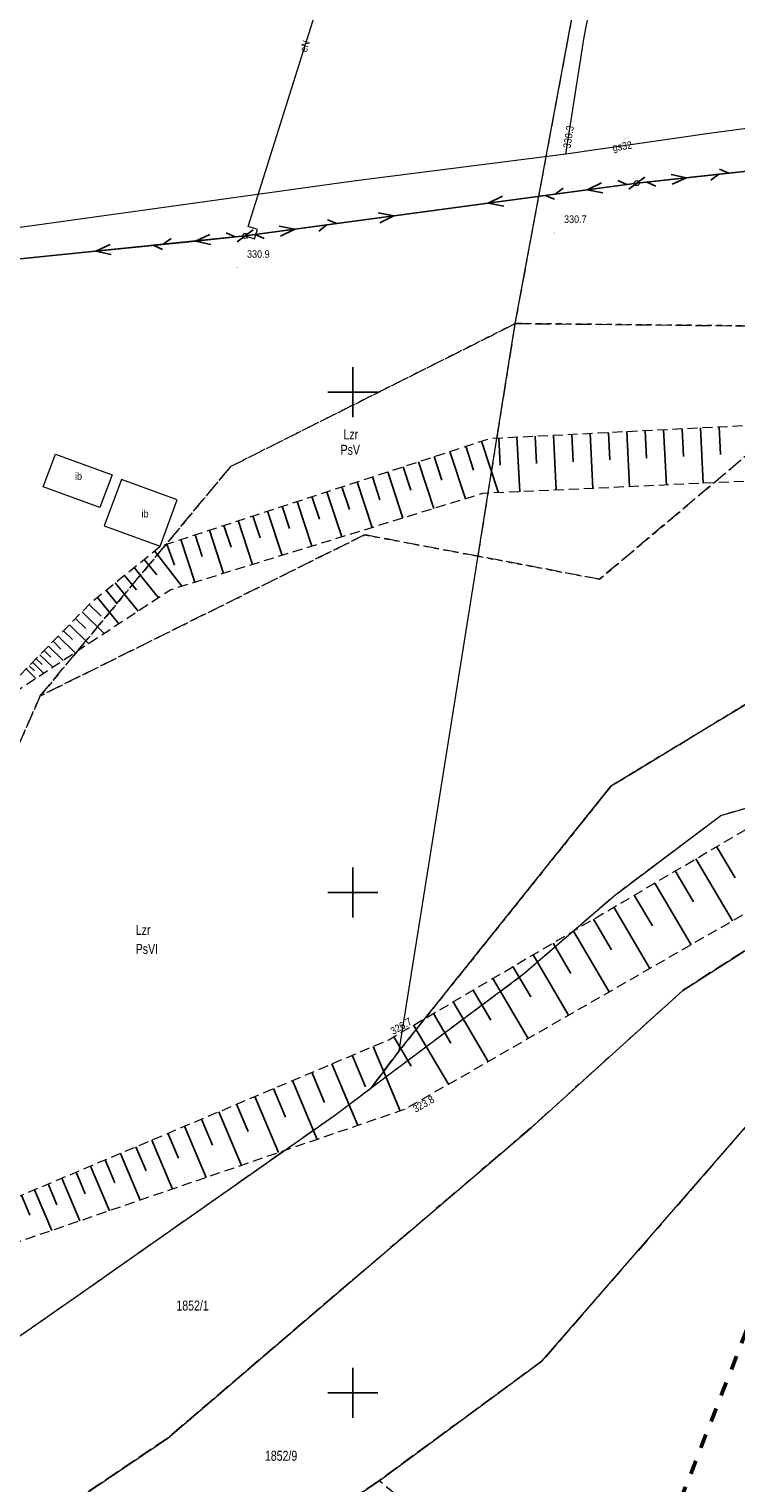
# Model space of a CAD drawing. Header units: metres. Extents: x 7523615 to 7533948, y 5492686 to 5502120.
# Tile 109 of 256: x 7529818 to 7529888, y 5497891 to 5498036. Entities that reach past the tile are written whole.
import ezdxf
from ezdxf.enums import TextEntityAlignment as Align

# ---------------------------------------------------------------- set-up
doc = ezdxf.new("R2010")
doc.units = ezdxf.units.M
for name, pattern in [('1.0_0.5', [1.5, 1, -0.5]), ('1.4_1.4', [2.8, 1.4, -1.4]), ('219-500', [0]), ('egkk-500', [2, 1.5, -0.5]), ('egug-500', [1, 0.5, -0.5]), ('suep_nn_500', [0]), ('sutp_500', [0])]:
    doc.linetypes.add(name, pattern=pattern)
doc.layers.get('0').update_dxf_attribs({"color": 2, "lineweight": 5})
doc.styles.get("Standard").update_dxf_attribs({"font": 'Working1250', "width": 0.75})

# ---------------------------------------------------------------- blocks, each defined once
blk = doc.blocks.new('203')
at = {"linetype": 'Continuous', "lineweight": 0}
h = blk.add_hatch(color=0, dxfattribs=at)
edge = h.paths.add_edge_path()
edge.add_arc((0, 0), 0.045, 0, 360)
blk = doc.blocks.new('PW01')
at = {"linetype": 'Continuous', "lineweight": 13}
h = blk.add_hatch(color=0, dxfattribs=at)
edge = h.paths.add_edge_path()
edge.add_arc((0, 0), 0.045, 0, 360)
blk = doc.blocks.new('US15')
at = {"color": 0, "linetype": 'Continuous', "lineweight": 13}
blk.add_circle((0, 0), 0.25, dxfattribs=at)
blk = doc.blocks.new('SUEP1')
at = {"color": 0, "linetype": 'Continuous'}
for p, q in [((0, 0), (5, 0)), ((5, 0), (3.5, 0.5)), ((5, 0), (3.5, -0.5)), ((5, 0), (15, 0)), ((15, 0), (13.5, 0.5)), ((15, 0), (13.5, -0.5))]:
    blk.add_line(p, q, dxfattribs=at)
blk = doc.blocks.new('SUTP')
at = {"color": 0, "linetype": 'Continuous'}
for p, q in [((0, 0), (0.866, 0.5)), ((0, 0), (9.232, 0)), ((1.866, -0.5), (1, 0)), ((7.366, -0.5), (8.232, 0)), ((9.232, 0), (8.366, 0.5))]:
    blk.add_line(p, q, dxfattribs=at)
blk = doc.blocks.new('RAMKA500K')
at = {"color": 0}
for p, q in [((247.5, 250), (252.5, 250)), ((250, 247.5), (250, 250)), ((250, 197.5), (250, 202.5)), ((247.5, 200), (252.5, 200)), ((250, 147.5), (250, 152.5)), ((247.5, 150), (252.5, 150)), ((250, 0), (250, 2.5)), ((247.5, 0), (252.5, 0))]:
    blk.add_line(p, q, dxfattribs=at)

msp = doc.modelspace()

# ---------------------------------------------------------------- linework, layer by layer
at = {"layer": '000 Inne (niezydentyfikowane)', "color": 7, "linetype": 'CONTINUOUS', "lineweight": 25, "flags": 128}
for points in [[(7529882.91, 5497996.34), (7529883.05, 5497993.57)], [(7529884.75, 5497996.44), (7529885.03, 5497990.88)], [(7529886.6, 5497996.53), (7529886.74, 5497993.75)], [(7529862.86, 5497995.1), (7529864.55, 5497989.93)], [(7529864.59, 5497995.42), (7529864.73, 5497992.68)], [(7529866.4, 5497995.51), (7529866.68, 5497990.03)], [(7529868.22, 5497995.6), (7529868.36, 5497992.86)], [(7529870.05, 5497995.69), (7529870.32, 5497990.2)], [(7529871.88, 5497995.78), (7529872.01, 5497993.03)], [(7529873.71, 5497995.88), (7529873.99, 5497990.37)], [(7529875.54, 5497995.97), (7529875.68, 5497993.21)], [(7529877.38, 5497996.06), (7529877.66, 5497990.54)], [(7529879.22, 5497996.16), (7529879.36, 5497993.39)], [(7529881.06, 5497996.25), (7529881.34, 5497990.71)], [(7529858.14, 5497993.55), (7529858.91, 5497991.2)], [(7529859.7, 5497994.06), (7529861.25, 5497989.33)], [(7529861.28, 5497994.58), (7529862.05, 5497992.2)], [(7529853.49, 5497992.03), (7529855.01, 5497987.4)], [(7529855.03, 5497992.53), (7529855.79, 5497990.21)], [(7529856.58, 5497993.04), (7529858.11, 5497988.36)], [(7529848.92, 5497990.54), (7529849.67, 5497988.26)], [(7529850.44, 5497991.03), (7529851.94, 5497986.46)], [(7529851.96, 5497991.53), (7529852.71, 5497989.23)], [(7529844.43, 5497989.07), (7529845.9, 5497984.59)], [(7529845.92, 5497989.55), (7529846.66, 5497987.3)], [(7529847.42, 5497990.04), (7529848.9, 5497985.52)], [(7529840.02, 5497987.62), (7529840.74, 5497985.42)], [(7529841.48, 5497988.1), (7529842.93, 5497983.68)], [(7529842.95, 5497988.58), (7529843.68, 5497986.36)], [(7529835.68, 5497986.2), (7529837.09, 5497981.88)], [(7529837.12, 5497986.67), (7529837.83, 5497984.5)], [(7529838.56, 5497987.15), (7529839.99, 5497982.77)], [(7529831.42, 5497984.81), (7529832.17, 5497982.7)], [(7529832.82, 5497985.27), (7529834.22, 5497980.99)], [(7529834.25, 5497985.73), (7529834.95, 5497983.58)], [(7529829.14, 5497983.28), (7529830.41, 5497981.72)], [(7529830.17, 5497984.12), (7529832.93, 5497980.59)], [(7529828.14, 5497982.47), (7529830.6, 5497979.45)], [(7529826.25, 5497980.92), (7529828.55, 5497978.1)], [(7529827.18, 5497981.68), (7529828.37, 5497980.22)], [(7529824.48, 5497979.48), (7529826.63, 5497976.84)], [(7529825.35, 5497980.19), (7529826.46, 5497978.82)], [(7529822.95, 5497978.05), (7529825.17, 5497975.87)], [(7529823.66, 5497978.77), (7529824.85, 5497977.61)], [(7529821.1, 5497976.15), (7529822, 5497975.27)], [(7529821.68, 5497976.74), (7529823.61, 5497974.85)], [(7529822.29, 5497977.37), (7529823.33, 5497976.36)], [(7529819.59, 5497974.61), (7529821.06, 5497973.17)], [(7529820.06, 5497975.09), (7529820.84, 5497974.32)], [(7529820.56, 5497975.6), (7529822.25, 5497973.95)], [(7529818.36, 5497973.35), (7529818.95, 5497972.77)], [(7529818.74, 5497973.74), (7529820.02, 5497972.49)], [(7529819.15, 5497974.16), (7529819.83, 5497973.49)], [(7529817.35, 5497972.33), (7529818.33, 5497971.37)], [(7529817.66, 5497972.65), (7529818.19, 5497972.13)], [(7529818, 5497972.99), (7529819.12, 5497971.89)], [(7529886.36, 5497954.57), (7529888.2, 5497951.46)], [(7529884.29, 5497953.36), (7529887.95, 5497947.14)], [(7529882.23, 5497952.14), (7529884.06, 5497949.05)], [(7529880.18, 5497950.93), (7529883.81, 5497944.76)], [(7529876.09, 5497948.52), (7529879.7, 5497942.4)], [(7529878.13, 5497949.72), (7529879.94, 5497946.65)], [(7529874.06, 5497947.33), (7529875.86, 5497944.27)], [(7529872.04, 5497946.13), (7529875.62, 5497940.05)], [(7529870.02, 5497944.94), (7529871.8, 5497941.91)], [(7529866, 5497942.58), (7529867.78, 5497939.57)], [(7529868.01, 5497943.76), (7529871.57, 5497937.72)], [(7529864.01, 5497941.4), (7529867.54, 5497935.4)], [(7529862.02, 5497940.23), (7529863.78, 5497937.24)], [(7529860.03, 5497939.06), (7529863.54, 5497933.1)], [(7529858.06, 5497937.9), (7529859.8, 5497934.93)], [(7529854.11, 5497935.57), (7529855.85, 5497932.62)], [(7529856.08, 5497936.73), (7529859.57, 5497930.82)], [(7529852.02, 5497934.6), (7529854.74, 5497928.16)], [(7529847.9, 5497932.86), (7529850.5, 5497926.71)], [(7529849.93, 5497933.72), (7529851.27, 5497930.57)], [(7529843.97, 5497931.19), (7529846.45, 5497925.32)], [(7529845.91, 5497932.02), (7529847.18, 5497929.01)], [(7529840.21, 5497929.6), (7529842.58, 5497923.99)], [(7529842.07, 5497930.39), (7529843.28, 5497927.52)], [(7529836.62, 5497928.08), (7529838.89, 5497922.72)], [(7529838.39, 5497928.83), (7529839.55, 5497926.09)], [(7529833.19, 5497926.63), (7529835.36, 5497921.51)], [(7529834.88, 5497927.35), (7529835.99, 5497924.73)], [(7529829.91, 5497925.25), (7529831.98, 5497920.35)], [(7529831.53, 5497925.93), (7529832.59, 5497923.43)], [(7529826.78, 5497923.92), (7529828.76, 5497919.24)], [(7529828.33, 5497924.57), (7529829.34, 5497922.18)], [(7529823.79, 5497922.65), (7529825.68, 5497918.18)], [(7529825.26, 5497923.28), (7529826.23, 5497920.99)], [(7529819.55, 5497920.86), (7529820.43, 5497918.77)], [(7529820.93, 5497921.44), (7529822.73, 5497917.17)], [(7529822.34, 5497922.04), (7529823.26, 5497919.86)], [(7529816.88, 5497919.73), (7529817.72, 5497917.74)], [(7529818.2, 5497920.29), (7529819.92, 5497916.21)]]:
    msp.add_lwpolyline(points, dxfattribs=at)
at = {"layer": '217-kontur klasyfikacyjny', "color": 7, "linetype": 'egkk-500', "lineweight": 18, "flags": 128}
for points in [[(7529866.24, 5498006.85), (7529874.66, 5498052.24)], [(7529837.79, 5497992.55), (7529866.24, 5498006.85)], [(7529862.53, 5497983.59), (7529866.24, 5498006.85)], [(7529866.24, 5498006.85), (7529909.87, 5498006.4)], [(7529890.24, 5497994.42), (7529874.67, 5497981.3)], [(7529818.77, 5497969.63), (7529837.79, 5497992.55)], [(7529851.18, 5497985.73), (7529818.77, 5497969.63)], [(7529862.53, 5497983.59), (7529851.18, 5497985.73)], [(7529874.67, 5497981.3), (7529862.53, 5497983.59)], [(7529875.83, 5497960.64), (7529908.85, 5497980.69)], [(7529818.77, 5497969.63), (7529804.92, 5497938.4)], [(7529854.64, 5497934.17), (7529875.83, 5497960.64)], [(7529886.77, 5497957.69), (7529898.43, 5497961.06)], [(7529876.13, 5497949.67), (7529886.77, 5497957.69)], [(7529867.06, 5497941.85), (7529876.13, 5497949.67)], [(7529907.05, 5497947.01), (7529868.94, 5497903.19)], [(7529894.17, 5497947.37), (7529882.99, 5497940.21)], [(7529851.83, 5497930.46), (7529867.06, 5497941.85)], [(7529882.99, 5497940.21), (7529867.85, 5497926.52)], [(7529851.83, 5497930.46), (7529854.64, 5497934.17)], [(7529848.16, 5497927.71), (7529851.83, 5497930.46)], [(7529822.08, 5497909.41), (7529848.16, 5497927.71)], [(7529867.85, 5497926.52), (7529849.78, 5497911.09)], [(7529849.78, 5497911.09), (7529831.51, 5497895.47)], [(7529796.7, 5497891.76), (7529822.08, 5497909.41)], [(7529868.94, 5497903.19), (7529852.62, 5497891.2)], [(7529831.51, 5497895.47), (7529804.99, 5497877.57)], [(7529852.62, 5497891.2), (7529846.56, 5497887.13)], [(7529869.88, 5497876.87), (7529852.62, 5497891.2)]]:
    msp.add_lwpolyline(points, dxfattribs=at)
at = {"layer": '218-kontur użytku gruntowego', "color": 7, "linetype": 'egug-500', "lineweight": 18, "flags": 128}
for points in [[(7529866.24, 5498006.85), (7529874.66, 5498052.24)], [(7529866.24, 5498006.85), (7529837.79, 5497992.55)], [(7529862.53, 5497983.59), (7529866.24, 5498006.85)], [(7529909.87, 5498006.4), (7529866.24, 5498006.85)], [(7529874.67, 5497981.3), (7529890.24, 5497994.42)], [(7529837.79, 5497992.55), (7529818.77, 5497969.63)], [(7529818.77, 5497969.63), (7529851.18, 5497985.73)], [(7529851.18, 5497985.73), (7529862.53, 5497983.59)], [(7529862.53, 5497983.59), (7529874.67, 5497981.3)], [(7529908.85, 5497980.69), (7529875.83, 5497960.64)], [(7529804.92, 5497938.4), (7529818.77, 5497969.63)], [(7529875.83, 5497960.64), (7529854.64, 5497934.17)], [(7529886.77, 5497957.69), (7529898.43, 5497961.06)], [(7529876.13, 5497949.67), (7529886.77, 5497957.69)], [(7529867.06, 5497941.85), (7529876.13, 5497949.67)], [(7529907.05, 5497947.01), (7529868.94, 5497903.19)], [(7529894.17, 5497947.37), (7529882.99, 5497940.21)], [(7529851.83, 5497930.46), (7529867.06, 5497941.85)], [(7529882.99, 5497940.21), (7529867.85, 5497926.52)], [(7529854.64, 5497934.17), (7529851.83, 5497930.46)], [(7529848.16, 5497927.71), (7529851.83, 5497930.46)], [(7529822.08, 5497909.41), (7529848.16, 5497927.71)], [(7529867.85, 5497926.52), (7529849.78, 5497911.09)], [(7529849.78, 5497911.09), (7529831.51, 5497895.47)], [(7529796.7, 5497891.76), (7529822.08, 5497909.41)], [(7529868.94, 5497903.19), (7529852.62, 5497891.2)], [(7529831.51, 5497895.47), (7529804.99, 5497877.57)], [(7529852.62, 5497891.2), (7529846.56, 5497887.13)], [(7529869.88, 5497876.87), (7529852.62, 5497891.2)]]:
    msp.add_lwpolyline(points, dxfattribs=at)
at = {"layer": '219-działka ewidencyjna', "color": 3, "linetype": '219-500', "lineweight": 18, "flags": 128}
for points in [[(7529866.24, 5498006.85), (7529874.66, 5498052.24)], [(7529854.64, 5497934.17), (7529866.24, 5498006.85)], [(7529875.83, 5497960.64), (7529908.85, 5497980.69)], [(7529854.64, 5497934.17), (7529875.83, 5497960.64)], [(7529886.77, 5497957.69), (7529898.43, 5497961.06)], [(7529876.13, 5497949.67), (7529886.77, 5497957.69)], [(7529867.06, 5497941.85), (7529876.13, 5497949.67)], [(7529868.94, 5497903.19), (7529907.05, 5497947.01)], [(7529882.99, 5497940.21), (7529894.17, 5497947.37)], [(7529851.83, 5497930.46), (7529867.06, 5497941.85)], [(7529867.85, 5497926.52), (7529882.99, 5497940.21)], [(7529854.64, 5497934.17), (7529851.83, 5497930.46)], [(7529848.16, 5497927.71), (7529851.83, 5497930.46)], [(7529822.08, 5497909.41), (7529848.16, 5497927.71)], [(7529849.78, 5497911.09), (7529867.85, 5497926.52)], [(7529831.51, 5497895.47), (7529849.78, 5497911.09)], [(7529796.7, 5497891.76), (7529822.08, 5497909.41)], [(7529852.62, 5497891.2), (7529868.94, 5497903.19)], [(7529804.99, 5497877.57), (7529831.51, 5497895.47)], [(7529846.56, 5497887.13), (7529852.62, 5497891.2)]]:
    msp.add_lwpolyline(points, dxfattribs=at)
at = {"layer": 'inna budowla', "color": 7, "linetype": 'CONTINUOUS', "lineweight": 18, "flags": 128}
for points in [[(7529820.29, 5497993.8), (7529825.94, 5497991.72), (7529824.73, 5497988.47), (7529819.07, 5497990.53)], [(7529825.17, 5497986.64), (7529830.75, 5497984.59), (7529832.45, 5497989.22), (7529826.87, 5497991.27)]]:
    msp.add_lwpolyline(points, close=True, dxfattribs=at)
at = {"layer": 'przewód elektroenergetyczny niskiego napięcia', "color": 1, "linetype": 'suep_nn_500', "lineweight": 18, "flags": 128}
for points in [[(7529918.08, 5498025.21), (7529878.39, 5498020.88)], [(7529878.39, 5498020.88), (7529839.24, 5498015.6)], [(7529839.24, 5498015.6), (7529797.83, 5498011.38)]]:
    msp.add_lwpolyline(points, dxfattribs=at)
at = {"layer": 'przewód elektroenergetyczny podziemny', "color": 7, "linetype": 'CONTINUOUS', "lineweight": 18, "flags": 128}
msp.add_lwpolyline([(7529839.24, 5498015.6), (7529840.19, 5498015.3), (7529840.49, 5498016.25), (7529839.54, 5498016.55), (7529852.42, 5498057.52), (7529853.52, 5498057.7), (7529852.4, 5498059.04)], dxfattribs=at)
at = {"layer": 'przewód gazowy', "color": 7, "linetype": 'CONTINUOUS', "lineweight": 18, "flags": 128}
for points in [[(7529871.28, 5498023.76), (7529873.12, 5498035.47), (7529875.18, 5498046.06), (7529877.75, 5498061.89), (7529880.14, 5498077.66), (7529882.56, 5498094.04), (7529885.66, 5498113.49), (7529888.42, 5498130.22), (7529888.54, 5498130.96), (7529891.1, 5498146.51), (7529894.24, 5498163.04), (7529897.39, 5498177.04), (7529899.25, 5498193.96), (7529901.77, 5498208.42), (7529905.64, 5498229.93), (7529908.52, 5498246.68), (7529910.93, 5498261.94), (7529910.98, 5498262.68)], [(7530016.36, 5498040.68), (7529919.65, 5498030.36), (7529885.85, 5498025.86), (7529871.28, 5498023.76), (7529850.08, 5498021.06), (7529791.3, 5498012.9), (7529770.03, 5498012.12), (7529764.03, 5498011.81), (7529746.64, 5498010.11), (7529731.22, 5498009.04), (7529716.44, 5498007.24), (7529716.05, 5498007.19), (7529708.05, 5498006.14)]]:
    msp.add_lwpolyline(points, dxfattribs=at)
at = {"layer": 'przewód telekomunikacyjny napowietrzny', "color": 30, "linetype": 'sutp_500', "lineweight": 18, "flags": 128}
for points in [[(7529878.39, 5498020.88), (7529918.08, 5498025.21)], [(7529839.24, 5498015.6), (7529878.39, 5498020.88)], [(7529797.83, 5498011.38), (7529839.24, 5498015.6)]]:
    msp.add_lwpolyline(points, dxfattribs=at)
at = {"layer": 'skarpa nieumocniona', "color": 7, "linetype": '1.0_0.5', "lineweight": 18, "flags": 128}
for points in [[(7529773.66, 5497944.97), (7529791.81, 5497941.12), (7529805.05, 5497952.68), (7529816.08, 5497971.03), (7529823.9, 5497979.01), (7529830.75, 5497984.59), (7529863.7, 5497995.37), (7529942.13, 5497999.34), (7529963.67, 5497991.66), (7529978.2, 5497989.25), (7530010.22, 5497983.66), (7530079, 5498014.41), (7530087.01, 5498016.52), (7530101.62, 5498018.66), (7530137.89, 5498002.42), (7530153.3, 5497986.52), (7530171.71, 5497975.16), (7530183.75, 5497966.81), (7530195.09, 5497960.3), (7530208.15, 5497962.05), (7530232.11, 5497985.01), (7530249.04, 5497991.55), (7530269.14, 5497989.86), (7530279.2, 5497995.49), (7530298.15, 5498001.46), (7530301.96, 5498001.89), (7530291.81, 5497997.59), (7530278.68, 5497993.15), (7530269.2, 5497984.47), (7530250.53, 5497987.21), (7530237.16, 5497983.8), (7530209.92, 5497958.83), (7530207.02, 5497957.14), (7530194.25, 5497956.6), (7530173.65, 5497967.43), (7530150.05, 5497984.1), (7530100.63, 5498012.2), (7530087.03, 5498011.65), (7530008.86, 5497977.07), (7529965.46, 5497985.17), (7529941.53, 5497993.5), (7529862.97, 5497989.86), (7529831.82, 5497980.25), (7529816.41, 5497970.11), (7529805.98, 5497949.97), (7529794.45, 5497938.31), (7529774.46, 5497939.9)], [(7529773.66, 5497944.97), (7529791.81, 5497941.12), (7529805.05, 5497952.68), (7529816.08, 5497971.03), (7529823.9, 5497979.01), (7529830.75, 5497984.59), (7529863.7, 5497995.37), (7529942.13, 5497999.34), (7529963.67, 5497991.66), (7529978.2, 5497989.25), (7530010.22, 5497983.66), (7530079, 5498014.41), (7530087.01, 5498016.52), (7530101.62, 5498018.66), (7530137.89, 5498002.42), (7530153.3, 5497986.52), (7530171.71, 5497975.16), (7530183.75, 5497966.81), (7530195.09, 5497960.3), (7530208.15, 5497962.05), (7530232.11, 5497985.01), (7530249.04, 5497991.55), (7530269.14, 5497989.86), (7530279.2, 5497995.49), (7530298.15, 5498001.46), (7530301.96, 5498001.89), (7530291.81, 5497997.59), (7530278.68, 5497993.15), (7530269.2, 5497984.47), (7530250.53, 5497987.21), (7530237.16, 5497983.8), (7530209.92, 5497958.83), (7530207.02, 5497957.14), (7530194.25, 5497956.6), (7530173.65, 5497967.43), (7530150.05, 5497984.1), (7530100.63, 5498012.2), (7530087.03, 5498011.65), (7530008.86, 5497977.07), (7529965.46, 5497985.17), (7529941.53, 5497993.5), (7529862.97, 5497989.86), (7529831.82, 5497980.25), (7529816.41, 5497970.11), (7529805.98, 5497949.97), (7529794.45, 5497938.31), (7529774.46, 5497939.9)], [(7529740.46, 5497856.76), (7529751.67, 5497864.61), (7529763.8, 5497873.13), (7529776.94, 5497883.21), (7529809.55, 5497916.63), (7529853.6, 5497935.27), (7529908.2, 5497967.44), (7529908.5, 5497958.96), (7529855.26, 5497928.34), (7529810.84, 5497913.09), (7529779.82, 5497883.17), (7529764.69, 5497871.19), (7529752.35, 5497861.23), (7529738.34, 5497853.99)], [(7529740.46, 5497856.76), (7529751.67, 5497864.61), (7529763.8, 5497873.13), (7529776.94, 5497883.21), (7529809.55, 5497916.63), (7529853.6, 5497935.27), (7529908.2, 5497967.44), (7529908.5, 5497958.96), (7529855.26, 5497928.34), (7529810.84, 5497913.09), (7529779.82, 5497883.17), (7529764.69, 5497871.19), (7529752.35, 5497861.23), (7529738.34, 5497853.99)]]:
    msp.add_lwpolyline(points, close=True, dxfattribs=at)
at = {"layer": 'Zakres', "color": 5, "linetype": '1.4_1.4', "lineweight": 50, "flags": 128}
msp.add_lwpolyline([(7531743.27, 5499246.67), (7531674.19, 5499075.04), (7531617.16, 5499130.01), (7531497.22, 5499019.6), (7531360.69, 5498909.88), (7531137.38, 5498723.26), (7530837.96, 5498471.05), (7530827.29, 5498468.56), (7530555.83, 5498209.93), (7530490.21, 5498246.48), (7530415.42, 5498175.93), (7530370.97, 5498140.65), (7530313.12, 5498105.37), (7530175.54, 5498113.13), (7530201.64, 5498273.29), (7530135.32, 5498299.4), (7530095.81, 5498250.01), (7529934.94, 5498278.94), (7529886.55, 5498254.6), (7529886.96, 5498227.43), (7529861.56, 5498166.05), (7529795.24, 5498157.58), (7529752.2, 5498064.45), (7529512.79, 5498134.24), (7529497.7, 5498245.62), (7529418.48, 5498260.59), (7529163.77, 5498290.23), (7529123.55, 5498137.12), (7529361.33, 5498088.44), (7529468.57, 5498017.18), (7529499.62, 5497998.73), (7529568.05, 5497998.13), (7529612.5, 5497967.79), (7529759.26, 5497962.85), (7529731.04, 5497742.01), (7529837.62, 5497773.43), (7529926.26, 5498000.98), (7530249.5, 5497965.97), (7530399.55, 5498036.46), (7530504.33, 5498041.17), (7530550.19, 5498000.25), (7530485.28, 5497939.57), (7530567.12, 5497896.53), (7530578.58, 5497865.95), (7530414.96, 5497723.67), (7530456.35, 5497670.63), (7530620.04, 5497828.68), (7530672.25, 5497834.44), (7530708.23, 5497874.66), (7530802.89, 5497949.74), (7531291.02, 5497844.85), (7531633.86, 5497783.35), (7531723.76, 5497752.95), (7531716.74, 5497689.82), (7531638.86, 5497701.8), (7531607.99, 5497651.88), (7531593.17, 5497646.23), (7531554.37, 5497551.69), (7531542.2, 5497533.11), (7531433.37, 5497444.09), (7531365.28, 5497382.71), (7531307.01, 5497340.61), (7531265.62, 5497313.74), (7531154.14, 5497225.54), (7531069.47, 5497140.17), (7531095.58, 5497066.79), (7531227.52, 5497061.86), (7531269.85, 5497013.88), (7531267.74, 5496900.28), (7531245.86, 5496824.79), (7531285.37, 5496797.98), (7531257.86, 5496726.01), (7531235.28, 5496726.72), (7531225.4, 5496699.91), (7531197.11, 5496699.88), (7531185.19, 5496624.41), (7531253.8, 5496571.67), (7531243.22, 5496477.48), (7531256.45, 5496456.49), (7531351.7, 5496436.03), (7531399.67, 5496549.62), (7531437.77, 5496640.64), (7531396.85, 5496663.92), (7531455.59, 5496799.21), (7531464.06, 5496818.26), (7531468.64, 5496848.96), (7531480.28, 5496877.18), (7531555.07, 5497002.95), (7531557.66, 5497022.17), (7531504.63, 5497031.87), (7531386.27, 5497072.44), (7531447.65, 5497179.68), (7531472.88, 5497186.56), (7531542.73, 5497165.75), (7531534.96, 5497117.77), (7531587.88, 5497105.78), (7531625.63, 5497206.32), (7531717.2, 5497165.38), (7531739.28, 5497219.08), (7531634.8, 5497264.88), (7531650.32, 5497306.51), (7531689.66, 5497342.67), (7531724.67, 5497377.51), (7531750.16, 5497383.41), (7531790.73, 5497415.16), (7531807.49, 5497435.8), (7531857.05, 5497525.94), (7531880.16, 5497531.76), (7531912.79, 5497579.21), (7531951.42, 5497582.56), (7531983.17, 5497634.77), (7532010.16, 5497686.45), (7532022.45, 5497715.67), (7532045.96, 5497826.68), (7532028.32, 5497890.18), (7532058.84, 5497978.73), (7532130.81, 5498096.73), (7532169.26, 5498228.67), (7532173.67, 5498272.59), (7532173.45, 5498329.02), (7532174.2, 5498362.37), (7532178.84, 5498457.8), (7532136.75, 5498585.56), (7532124.81, 5498799.34), (7532152.62, 5498813.57), (7532125.69, 5499032.47), (7532124.99, 5499095.27), (7532200.95, 5499066.75), (7532264.33, 5499123.02), (7532116.22, 5499183.81), (7531993.34, 5499227.79), (7531913.61, 5499254.72), (7531816.6, 5499290.94), (7531739.75, 5499297.76), (7531571.83, 5499328.1), (7531549.25, 5499297.76), (7531536.55, 5499281.53), (7531425.08, 5499226.5), (7531439.19, 5499201.8), (7531552.78, 5499254.72), (7531607.81, 5499273.77), (7531677.13, 5499271.21)], close=True, dxfattribs=at)

# ---------------------------------------------------------------- block references
at = {"layer": '203-punkt graniczny', "color": 3, "linetype": 'CONTINUOUS', "lineweight": 18}
for p in [(7529866.24, 5498006.85), (7529875.83, 5497960.64), (7529886.77, 5497957.69), (7529876.13, 5497949.67), (7529867.06, 5497941.85), (7529882.99, 5497940.21), (7529854.64, 5497934.17), (7529851.83, 5497930.46), (7529848.16, 5497927.71), (7529867.85, 5497926.52), (7529849.78, 5497911.09), (7529822.08, 5497909.41), (7529868.94, 5497903.19), (7529831.51, 5497895.47), (7529852.62, 5497891.2)]:
    msp.add_blockref('203', p, dxfattribs=at)
at = {"layer": 'pikieta naturalna', "color": 7, "linetype": 'CONTINUOUS', "lineweight": 13}
for p in [(7529870.11, 5498015.9), (7529838.43, 5498012.42), (7529853.6, 5497935.27), (7529855.26, 5497928.34)]:
    msp.add_blockref('PW01', p, dxfattribs=at)
at = {"layer": 'przewód elektroenergetyczny niskiego napięcia', "color": 1, "linetype": 'CONTINUOUS', "lineweight": 18}
for p, rotation in [((7529878.39, 5498020.88), 6.226), ((7529878.39, 5498020.88), 187.681), ((7529839.24, 5498015.6), 7.681), ((7529839.24, 5498015.6), 185.819)]:
    msp.add_blockref('SUEP1', p, dxfattribs=dict(at, rotation=rotation))
at = {"layer": 'przewód telekomunikacyjny napowietrzny', "color": 30, "linetype": 'CONTINUOUS', "lineweight": 18}
for p, rotation in [((7529878.39, 5498020.88), 187.681), ((7529878.39, 5498020.88), 6.226), ((7529839.24, 5498015.6), 7.681), ((7529839.24, 5498015.6), 185.819)]:
    msp.add_blockref('SUTP', p, dxfattribs=dict(at, rotation=rotation))
at = {"layer": 'rzędna', "color": 7, "linetype": 'CONTINUOUS', "lineweight": 18}
msp.add_blockref('PW01', (7529871.28, 5498023.76), dxfattribs=at)
at = {"layer": 'słup przewodów napowietrznych', "color": 7, "linetype": 'CONTINUOUS', "lineweight": 18}
for p in [(7529878.39, 5498020.88), (7529839.24, 5498015.6)]:
    msp.add_blockref('US15', p, dxfattribs=at)
at = {"layer": 'Wstawianie ramki sekcyjnej z opisem', "color": 7, "linetype": 'CONTINUOUS', "lineweight": 13}
for p in [(7529600, 5498000), (7529600, 5497750)]:
    msp.add_blockref('RAMKA500K', p, dxfattribs=at)

# ---------------------------------------------------------------- texts
at = {"layer": '209-oznaczenie konturu klasyfikacyjnego', "color": 7, "linetype": 'CONTINUOUS', "lineweight": 18, "width": 0.79}
for s, p in [('PsV', (7529848.78, 5497994.73)), ('PsVI', (7529828.31, 5497944.85))]:
    msp.add_text(s, height=1, dxfattribs=at).set_placement(p, align=Align.TOP_LEFT)
at = {"layer": '210-oznaczenie konturu użytku gruntowego', "color": 7, "linetype": 'CONTINUOUS', "lineweight": 18, "width": 0.79}
for p in [(7529849.07, 5497995.27), (7529828.31, 5497945.75)]:
    msp.add_text('Lzr', height=1, dxfattribs=at).set_placement(p)
at = {"layer": '211-numer działki ewidencyjnej', "color": 3, "linetype": 'CONTINUOUS', "lineweight": 18, "width": 0.79}
for s, p in [('1852/1', (7529832.37, 5497909.21)), ('1852/9', (7529841.22, 5497894.2))]:
    msp.add_text(s, height=1, dxfattribs=at).set_placement(p, align=Align.TOP_LEFT)
at = {"layer": 'inna budowla-Atr17', "color": 7, "width": 0.9}
for p in [(7529822.24, 5497991.21), (7529828.89, 5497987.47)]:
    msp.add_text('ib', height=0.75, dxfattribs=at).set_placement(p)
at = {"layer": 'pikieta naturalna-Atr2', "color": 7, "width": 0.9}
for s, p in [('330.7', (7529871.11, 5498016.9)), ('330.9', (7529839.43, 5498013.42))]:
    msp.add_text(s, height=0.75, dxfattribs=at).set_placement(p)
for s, rotation, p in [('326.7', 30.506, (7529854.04, 5497935.73)), ('323.8', 29.905, (7529856.28, 5497927.97))]:
    msp.add_text(s, height=0.75, rotation=rotation, dxfattribs=at).set_placement(p)
at = {"layer": 'przewód elektroenergetyczny podziemny-Atr1', "color": 7, "width": 0.9}
msp.add_text('eN', height=0.75, rotation=72.548, dxfattribs=at).set_placement((7529845.03, 5498034.01), align=Align.MIDDLE_LEFT)
at = {"layer": 'przewód gazowy-Atr1', "color": 7, "width": 0.9}
msp.add_text('gs32', height=0.75, rotation=8.202, dxfattribs=at).set_placement((7529875.96, 5498024.43), align=Align.MIDDLE_LEFT)
at = {"layer": 'rzędna-Atr2', "color": 7, "width": 0.9}
msp.add_text('330.3', height=0.75, rotation=81.07, dxfattribs=at).set_placement((7529871.38, 5498024.37), align=Align.MIDDLE_LEFT)

doc.saveas('drawing.dxf')
